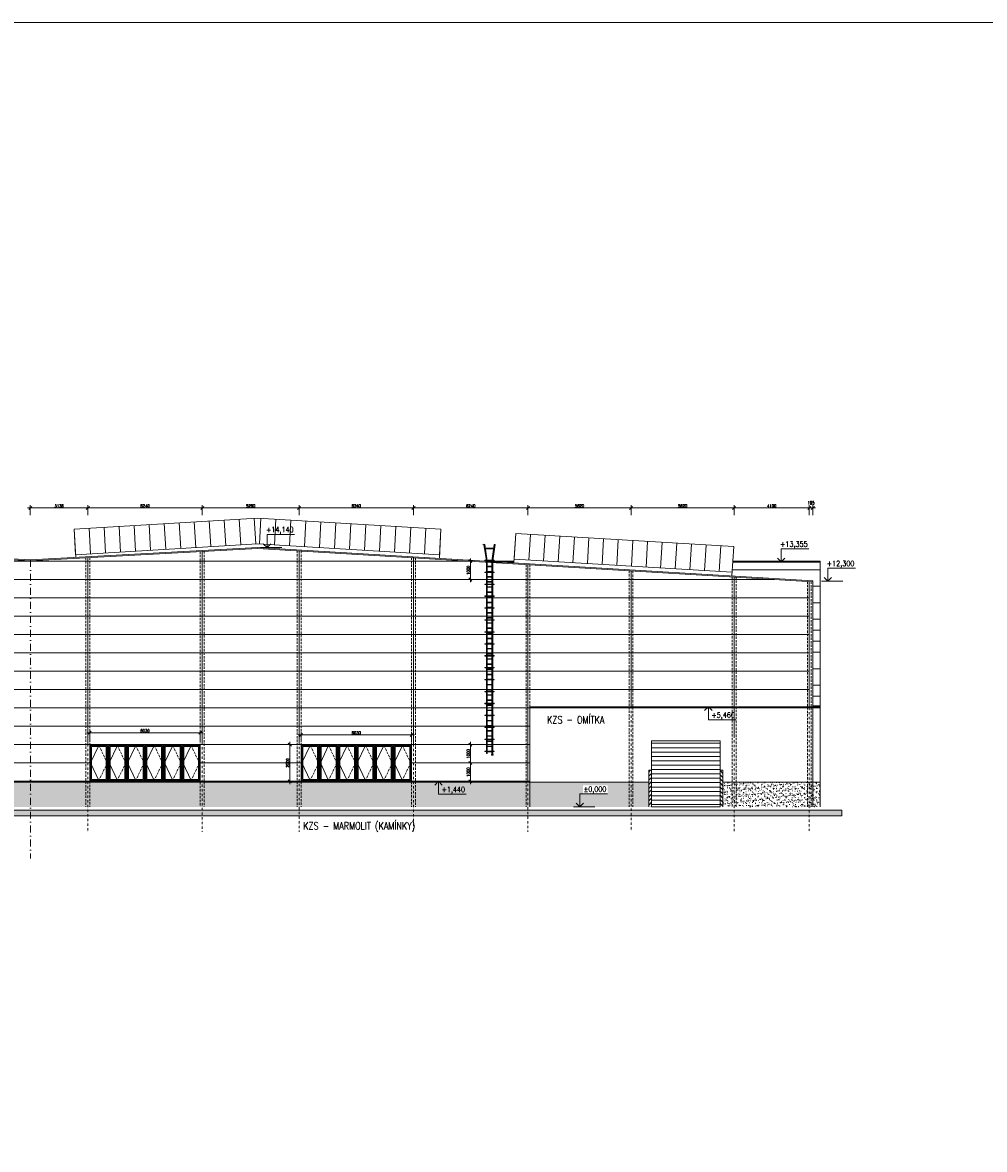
# Model space of a CAD drawing. Header units: millimetres. Extents: x -485339 to 286898, y -1189934 to 1602269.
# Tile 18 of 230: x -281744 to -229292, y -991302 to -929891. Entities that reach past the tile are written whole.
import ezdxf
from ezdxf.enums import TextEntityAlignment as Align

# ---------------------------------------------------------------- set-up
doc = ezdxf.new("R2010")
doc.units = ezdxf.units.MM
doc.header["$LTSCALE"] = 10
doc.linetypes.add('DASHDOT', pattern=[25.4, 12.7, -6.35, 0, -6.35])
doc.linetypes.add('ČÁRKOVANÁ', pattern=[19.05, 12.7, -6.35])
doc.layers.get('Defpoints').update_dxf_attribs({"lineweight": 0})
for name, color, linetype, lineweight in [('N_dveře', 10, 'Continuous', 18), ('N_kóty', 10, 'Continuous', 18), ('N_okna', 10, 'Continuous', 18), ('N_popis_fasáda', 212, 'Continuous', 18), ('N_čáry_obv.plášt', 212, 'Continuous', 18), ('N_čáry_plné', 10, 'Continuous', 18), ('N_šrary', 10, 'Continuous', 18), ('St_kóty_výškové', 132, 'Continuous', 18), ('St_sloupy_opláštění_pohled', 25, 'ČÁRKOVANÁ', 18), ('St_čáry_obrys', 5, 'Continuous', 35), ('St_čáry_plné', 250, 'Continuous', 18), ('St_šrafy', 250, 'Continuous', 18)]:
    doc.layers.add(name, color=color, linetype=linetype, lineweight=lineweight)
doc.styles.add('ROMANS', font='romans.shx', dxfattribs={"width": 0.8})
doc.styles.get("Standard").update_dxf_attribs({"font": 'simplex.shx', "width": 0.8})
doc.dimstyles.new('stavebníM100', dxfattribs={"dimtxt": 165, "dimasz": 170, "dimexe": 150, "dimexo": 100, "dimgap": 30, "dimtad": 1, "dimdec": 0, "dimtxsty": 'Standard', "dimblk": 'OBLIQUE', "dimcen": -2.5, "dimdle": 150, "dimclrd": 256, "dimclre": 256, "dimclrt": 256, "dimadec": 4, "dimazin": 0, "dimtfac": 1, "dimtdec": 0, "dimtmove": 2, "dimatfit": 3, "dimldrblk": 'OBLIQUE', "dimfxl": 400, "dimfxlon": 1, "dimlwd": -1, "dimlwe": -1, "dimarcsym": 0})

# ---------------------------------------------------------------- blocks, each defined once
blk = doc.blocks.new('*U3842')
at = {"layer": 'St_čáry_plné'}
for points in [[(-125, 15), (125, 15)], [(-125, -15), (125, -15)]]:
    blk.add_lwpolyline(points, dxfattribs=at)
blk = doc.blocks.new('*U3841')
at = {"layer": 'St_čáry_plné'}
for p in [(0, 10360), (0, 10080), (0, 9800), (0, 9520), (0, 9240), (0, 8960), (0, 8680), (0, 8400), (0, 8120), (0, 7840), (0, 7560), (0, 7280), (0, 7000), (0, 6720), (0, 6440), (0, 6160), (0, 5880), (0, 5600), (0, 5320), (0, 5040), (0, 4760), (0, 4480), (0, 4200), (0, 3920), (0, 3640), (0, 3360), (0, 3080), (0, 2800), (0, 2520), (0, 2240), (0, 1960), (0, 1680), (0, 1400), (0, 1120), (0, 840), (0, 560), (0, 280), (0, 0)]:
    blk.add_blockref('*U3842', p, dxfattribs=at)
blk = doc.blocks.new('*U3844')
at = {"layer": 'St_čáry_plné'}
blk.add_lwpolyline([(-250, -11), (250, -11), (250, 11), (-250, 11)], close=True, dxfattribs=at)
blk = doc.blocks.new('*U3843')
at = {"layer": 'St_čáry_plné'}
for p in [(0, 0), (0, -650), (0, -1300), (0, -1950), (0, -2600), (0, -3250), (0, -3900), (0, -4550), (0, -5200), (0, -5850), (0, -6500), (0, -7150), (0, -7800), (0, -8450), (0, -9100), (0, -9750), (0, -10400), (0, -11050)]:
    blk.add_blockref('*U3844', p, dxfattribs=at)
blk = doc.blocks.new('G$CD609EF3A')
at = {"layer": 'St_čáry_plné'}
for points in [[(-306, 855), (-257, 862)], [(-175, -40), (-306, 855)], [(-125, -36), (-257, 862)], [(125, -36), (257, 862)], [(175, -40), (306, 855)], [(306, 855), (257, 862)], [(-175, -40), (-175, -10536)], [(-125, -36), (-125, -10536)], [(125, -36), (125, -10590)], [(175, -36), (175, -10590)], [(-175, -10536), (-125, -10536)], [(125, -10590), (175, -10590)]]:
    blk.add_lwpolyline(points, dxfattribs=at)
blk.add_lwpolyline([(111, -10590), (189, -10590), (189, -10619), (111, -10619)], close=True, dxfattribs=at)
for name, p in [('*U3843', (0, 639)), ('*U3841', (0, -10423))]:
    blk.add_blockref(name, p, dxfattribs=at)
blk = doc.blocks.new('*U5675')
at = {"layer": 'N_okna'}
blk.add_lwpolyline([(0, 0), (-7, -1403)], dxfattribs=at)
blk = doc.blocks.new('*U5674')
at = {"layer": 'St_čáry_plné', "rotation": 3.440080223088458}
for p in [(-276472, -957345), (-275653, -957296), (-274835, -957247), (-274016, -957197), (-273198, -957148), (-272379, -957099), (-271561, -957050), (-270742, -957001), (-269924, -956951), (-269105, -956902), (-278927, -957493), (-278109, -957443), (-277290, -957394)]:
    blk.add_blockref('*U5675', p, dxfattribs=at)
blk = doc.blocks.new('*U5677')
at = {"layer": 'N_okna'}
blk.add_lwpolyline([(0, 0), (-7, 1403)], dxfattribs=at)
blk = doc.blocks.new('*U5676')
at = {"layer": 'St_čáry_plné', "rotation": 176.5599197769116}
for p in [(-268750, -956902), (-267931, -956951), (-267113, -957001), (-266294, -957050), (-265476, -957099), (-264657, -957148), (-263839, -957197), (-263020, -957247), (-262202, -957296), (-261383, -957345), (-260565, -957394), (-259746, -957443), (-258927, -957493)]:
    blk.add_blockref('*U5677', p, dxfattribs=at)
blk = doc.blocks.new('*U5683')
at = {"layer": 'N_okna'}
blk.add_lwpolyline([(0, 0), (0, -1400)], dxfattribs=at)
blk = doc.blocks.new('*U5682')
at = {"layer": 'St_čáry_plné', "rotation": 356.5599197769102}
for p in [(-254850, -957738), (-254052, -957786), (-253253, -957834), (-252455, -957882), (-251656, -957930), (-250858, -957978), (-250059, -958026), (-249260, -958074), (-248462, -958122), (-247663, -958170), (-246865, -958218), (-246066, -958266), (-245268, -958314), (-244469, -958362), (-243671, -958410)]:
    blk.add_blockref('*U5683', p, dxfattribs=at)
blk = doc.blocks.new('*U3985')
at = {"color": 0, "linetype": 'ByBlock', "lineweight": -2}
blk.add_line((3, 0), (-7, 0), dxfattribs=at)
for points in [[(0, 0), (0, 6.12), (0, 6.12), (-13, 6.12)], [(1.75, 1.75), (0, 0), (-1.75, 1.75)]]:
    blk.add_lwpolyline(points, dxfattribs=at)
at = {"color": 0, "linetype": 'ByBlock', "lineweight": -2, "style": 'ROMANS', "width": 0.8}
for tag, p in [('VYSKA', (-3.45, 9.62)), ('POPIS_001', (-12.5, 5.12))]:
    blk.add_attdef(tag, text='', height=2.5, dxfattribs=at).set_placement(p, align=Align.TOP_RIGHT)
blk = doc.blocks.new('*U4032')
at = {"color": 0, "linetype": 'ByBlock', "lineweight": -2}
blk.add_line((3, 0), (-7, 0), dxfattribs=at)
for points in [[(0, 0), (0, -6.12), (0, -6.12), (-13, -6.12)], [(1.75, -1.75), (0, 0), (-1.75, -1.75)]]:
    blk.add_lwpolyline(points, dxfattribs=at)
at = {"color": 0, "linetype": 'ByBlock', "lineweight": -2, "style": 'ROMANS', "width": 0.8}
for tag, p in [('VYSKA', (-3.45, -2.62)), ('POPIS_001', (-12.5, -7.13))]:
    blk.add_attdef(tag, text='', height=2.5, dxfattribs=at).set_placement(p, align=Align.TOP_RIGHT)
blk = doc.blocks.new('*U4033')
at = {"color": 0, "linetype": 'ByBlock', "lineweight": -2}
blk.add_line((3, 0), (-7, 0), dxfattribs=at)
for points in [[(0, 0), (0, 6.12), (0, 6.12), (-13, 6.12)], [(1.75, 1.75), (0, 0), (-1.75, 1.75)]]:
    blk.add_lwpolyline(points, dxfattribs=at)
at = {"color": 0, "linetype": 'ByBlock', "lineweight": -2, "style": 'ROMANS', "width": 0.8}
for tag, p in [('VYSKA', (-3.45, 9.62)), ('POPIS_001', (-12.5, 5.12))]:
    blk.add_attdef(tag, text='', height=2.5, dxfattribs=at).set_placement(p, align=Align.TOP_RIGHT)
blk = doc.blocks.new('*U4031')
at = {"color": 0, "linetype": 'ByBlock', "lineweight": -2}
blk.add_line((3, 0), (-7, 0), dxfattribs=at)
for points in [[(0, 0), (0, -6.12), (0, -6.12), (-13, -6.12)], [(1.75, -1.75), (0, 0), (-1.75, -1.75)]]:
    blk.add_lwpolyline(points, dxfattribs=at)
at = {"color": 0, "linetype": 'ByBlock', "lineweight": -2, "style": 'ROMANS', "width": 0.8}
for tag, p in [('VYSKA', (-3.45, -2.62)), ('POPIS_001', (-12.5, -7.13))]:
    blk.add_attdef(tag, text='', height=2.5, dxfattribs=at).set_placement(p, align=Align.TOP_RIGHT)
blk = doc.blocks.new('G$C93397BA7')
at = {"layer": 'N_okna'}
for p, q in [((1005, 0), (0, 0)), ((0, 0), (0, -2000)), ((2010, 0), (1005, 0)), ((1005, 0), (1005, -2000)), ((1005, -2000), (1005, 0)), ((3015, 0), (2010, 0)), ((2010, 0), (2010, -2000)), ((2010, -2000), (2010, 0)), ((4020, 0), (3015, 0)), ((3015, 0), (3015, -2000)), ((3015, -2000), (3015, 0)), ((5025, 0), (4020, 0)), ((4020, 0), (4020, -2000)), ((4020, -2000), (4020, 0)), ((6030, 0), (5025, 0)), ((5025, 0), (5025, -2000)), ((5025, -2000), (5025, 0)), ((6030, -2000), (6030, 0)), ((502.5, -50), (50.25, -1000)), ((954.75, -50), (50.25, -50)), ((50.25, -50), (50.25, -1950)), ((904.5, -100), (100.5, -100)), ((100.5, -100), (100.5, -1900)), ((904.5, -1900), (904.5, -100)), ((954.75, -1950), (954.75, -50)), ((1507.5, -50), (1055.25, -1000)), ((1959.75, -50), (1055.25, -50)), ((1055.25, -50), (1055.25, -1950)), ((1909.5, -100), (1105.5, -100)), ((1105.5, -100), (1105.5, -1900)), ((1909.5, -1900), (1909.5, -100)), ((1959.75, -1950), (1959.75, -50)), ((2512.5, -50), (2060.25, -1000)), ((2964.75, -50), (2060.25, -50)), ((2060.25, -50), (2060.25, -1950)), ((2914.5, -100), (2110.5, -100)), ((2110.5, -100), (2110.5, -1900)), ((2914.5, -1900), (2914.5, -100)), ((2964.75, -1950), (2964.75, -50)), ((3517.5, -50), (3065.25, -1000)), ((3969.75, -50), (3065.25, -50)), ((3065.25, -50), (3065.25, -1950)), ((3919.5, -100), (3115.5, -100)), ((3115.5, -100), (3115.5, -1900)), ((3919.5, -1900), (3919.5, -100)), ((3969.75, -1950), (3969.75, -50)), ((4522.5, -50), (4070.25, -1000)), ((4974.75, -50), (4070.25, -50)), ((4070.25, -50), (4070.25, -1950)), ((4924.5, -100), (4120.5, -100)), ((4120.5, -100), (4120.5, -1900)), ((4924.5, -1900), (4924.5, -100)), ((4974.75, -1950), (4974.75, -50)), ((5527.5, -50), (5075.25, -1000)), ((5979.75, -50), (5075.25, -50)), ((5075.25, -50), (5075.25, -1950)), ((5929.5, -100), (5125.5, -100)), ((5125.5, -100), (5125.5, -1900)), ((5929.5, -1900), (5929.5, -100)), ((5979.75, -1950), (5979.75, -50)), ((50.25, -1000), (502.5, -1950)), ((1055.25, -1000), (1507.5, -1950)), ((2060.25, -1000), (2512.5, -1950)), ((3065.25, -1000), (3517.5, -1950)), ((4070.25, -1000), (4522.5, -1950)), ((5075.25, -1000), (5527.5, -1950)), ((0, -2000), (1005, -2000)), ((50.25, -1950), (954.75, -1950)), ((100.5, -1900), (904.5, -1900)), ((1005, -2000), (2010, -2000)), ((1055.25, -1950), (1959.75, -1950)), ((1105.5, -1900), (1909.5, -1900)), ((2010, -2000), (3015, -2000)), ((2060.25, -1950), (2964.75, -1950)), ((2110.5, -1900), (2914.5, -1900)), ((3015, -2000), (4020, -2000)), ((3065.25, -1950), (3969.75, -1950)), ((3115.5, -1900), (3919.5, -1900)), ((4020, -2000), (5025, -2000)), ((4070.25, -1950), (4974.75, -1950)), ((4120.5, -1900), (4924.5, -1900)), ((5025, -2000), (6030, -2000)), ((5075.25, -1950), (5979.75, -1950)), ((5125.5, -1900), (5929.5, -1900))]:
    blk.add_line(p, q, dxfattribs=at)
at = {"layer": 'N_okna', "linetype": 'ČÁRKOVANÁ'}
for p, q in [((502.5, -50), (954.75, -1000)), ((1507.5, -50), (1959.75, -1000)), ((2512.5, -50), (2964.75, -1000)), ((3517.5, -50), (3969.75, -1000)), ((4522.5, -50), (4974.75, -1000)), ((5527.5, -50), (5979.75, -1000)), ((954.75, -1000), (502.5, -1950)), ((1959.75, -1000), (1507.5, -1950)), ((2964.75, -1000), (2512.5, -1950)), ((3969.75, -1000), (3517.5, -1950)), ((4974.75, -1000), (4522.5, -1950)), ((5979.75, -1000), (5527.5, -1950))]:
    blk.add_line(p, q, dxfattribs=at)
blk = doc.blocks.new('_OBLIQUE')
at = {"color": 0, "linetype": 'ByBlock'}
blk.add_line((-0.5, -0.5), (0.5, 0.5), dxfattribs=at)
blk = doc.blocks.new('*D6707')
at = {"layer": 'Defpoints', "color": 0}
for p in [(-278185, -956341), (-281321, -959176), (-278185, -959049)]:
    blk.add_point(p, dxfattribs=at)
at = {"layer": 'N_popis_fasáda'}
for p, q in [((-281471, -956341), (-278035, -956341)), ((-281321, -956741), (-281321, -956191)), ((-278185, -956741), (-278185, -956191))]:
    blk.add_line(p, q, dxfattribs=at)
at = {"layer": 'N_popis_fasáda', "linetype": 'ByBlock', "xscale": 170, "yscale": 170, "zscale": 170, "rotation": 180}
blk.add_blockref('_OBLIQUE', (-281321, -956341), dxfattribs=at)
at = {"layer": 'N_popis_fasáda', "linetype": 'ByBlock', "xscale": 170, "yscale": 170, "zscale": 170}
blk.add_blockref('_OBLIQUE', (-278185, -956341), dxfattribs=at)
at = {"layer": 'N_popis_fasáda', "insert": (-279753, -956229), "char_height": 165, "attachment_point": 5}
blk.add_mtext('3136', dxfattribs=at)
blk = doc.blocks.new('*D6708')
at = {"layer": 'Defpoints', "color": 0}
for p in [(-271945, -956341), (-278185, -959049), (-271945, -958710)]:
    blk.add_point(p, dxfattribs=at)
at = {"layer": 'N_popis_fasáda'}
for p, q in [((-278335, -956341), (-271795, -956341)), ((-278185, -956741), (-278185, -956191)), ((-271945, -956741), (-271945, -956191))]:
    blk.add_line(p, q, dxfattribs=at)
at = {"layer": 'N_popis_fasáda', "linetype": 'ByBlock', "xscale": 170, "yscale": 170, "zscale": 170, "rotation": 180}
blk.add_blockref('_OBLIQUE', (-278185, -956341), dxfattribs=at)
at = {"layer": 'N_popis_fasáda', "linetype": 'ByBlock', "xscale": 170, "yscale": 170, "zscale": 170}
blk.add_blockref('_OBLIQUE', (-271945, -956341), dxfattribs=at)
at = {"layer": 'N_popis_fasáda', "insert": (-275065, -956229), "char_height": 165, "attachment_point": 5}
blk.add_mtext('6240', dxfattribs=at)
blk = doc.blocks.new('*D6709')
at = {"layer": 'Defpoints', "color": 0}
for p in [(-266665, -956341), (-271945, -958710), (-266665, -958680)]:
    blk.add_point(p, dxfattribs=at)
at = {"layer": 'N_popis_fasáda'}
for p, q in [((-272095, -956341), (-266515, -956341)), ((-271945, -956741), (-271945, -956191)), ((-266665, -956741), (-266665, -956191))]:
    blk.add_line(p, q, dxfattribs=at)
at = {"layer": 'N_popis_fasáda', "linetype": 'ByBlock', "xscale": 170, "yscale": 170, "zscale": 170, "rotation": 180}
blk.add_blockref('_OBLIQUE', (-271945, -956341), dxfattribs=at)
at = {"layer": 'N_popis_fasáda', "linetype": 'ByBlock', "xscale": 170, "yscale": 170, "zscale": 170}
blk.add_blockref('_OBLIQUE', (-266665, -956341), dxfattribs=at)
at = {"layer": 'N_popis_fasáda', "insert": (-269305, -956229), "char_height": 165, "attachment_point": 5}
blk.add_mtext('5280', dxfattribs=at)
blk = doc.blocks.new('*D6710')
at = {"layer": 'Defpoints', "color": 0}
for p in [(-260425, -956341), (-266665, -958680), (-260425, -959056)]:
    blk.add_point(p, dxfattribs=at)
at = {"layer": 'N_popis_fasáda'}
for p, q in [((-266815, -956341), (-260275, -956341)), ((-266665, -956741), (-266665, -956191)), ((-260425, -956741), (-260425, -956191))]:
    blk.add_line(p, q, dxfattribs=at)
at = {"layer": 'N_popis_fasáda', "linetype": 'ByBlock', "xscale": 170, "yscale": 170, "zscale": 170, "rotation": 180}
blk.add_blockref('_OBLIQUE', (-266665, -956341), dxfattribs=at)
at = {"layer": 'N_popis_fasáda', "linetype": 'ByBlock', "xscale": 170, "yscale": 170, "zscale": 170}
blk.add_blockref('_OBLIQUE', (-260425, -956341), dxfattribs=at)
at = {"layer": 'N_popis_fasáda', "insert": (-263545, -956229), "char_height": 165, "attachment_point": 5}
blk.add_mtext('6240', dxfattribs=at)
blk = doc.blocks.new('*D6711')
at = {"layer": 'Defpoints', "color": 0}
for p in [(-254185, -956341), (-260425, -959056), (-254185, -959431)]:
    blk.add_point(p, dxfattribs=at)
at = {"layer": 'N_popis_fasáda'}
for p, q in [((-260575, -956341), (-254035, -956341)), ((-260425, -956741), (-260425, -956191)), ((-254185, -956741), (-254185, -956191))]:
    blk.add_line(p, q, dxfattribs=at)
at = {"layer": 'N_popis_fasáda', "linetype": 'ByBlock', "xscale": 170, "yscale": 170, "zscale": 170, "rotation": 180}
blk.add_blockref('_OBLIQUE', (-260425, -956341), dxfattribs=at)
at = {"layer": 'N_popis_fasáda', "linetype": 'ByBlock', "xscale": 170, "yscale": 170, "zscale": 170}
blk.add_blockref('_OBLIQUE', (-254185, -956341), dxfattribs=at)
at = {"layer": 'N_popis_fasáda', "insert": (-257305, -956229), "char_height": 165, "attachment_point": 5}
blk.add_mtext('6240', dxfattribs=at)
blk = doc.blocks.new('*D6712')
at = {"layer": 'Defpoints', "color": 0}
for p in [(-248565, -956341), (-254185, -959431), (-248565, -959768)]:
    blk.add_point(p, dxfattribs=at)
at = {"layer": 'N_popis_fasáda'}
for p, q in [((-254335, -956341), (-248415, -956341)), ((-254185, -956741), (-254185, -956191)), ((-248565, -956741), (-248565, -956191))]:
    blk.add_line(p, q, dxfattribs=at)
at = {"layer": 'N_popis_fasáda', "linetype": 'ByBlock', "xscale": 170, "yscale": 170, "zscale": 170, "rotation": 180}
blk.add_blockref('_OBLIQUE', (-254185, -956341), dxfattribs=at)
at = {"layer": 'N_popis_fasáda', "linetype": 'ByBlock', "xscale": 170, "yscale": 170, "zscale": 170}
blk.add_blockref('_OBLIQUE', (-248565, -956341), dxfattribs=at)
at = {"layer": 'N_popis_fasáda', "insert": (-251375, -956229), "char_height": 165, "attachment_point": 5}
blk.add_mtext('5620', dxfattribs=at)
blk = doc.blocks.new('*D6713')
at = {"layer": 'Defpoints', "color": 0}
for p in [(-242945, -956341), (-248565, -959768), (-242945, -960106)]:
    blk.add_point(p, dxfattribs=at)
at = {"layer": 'N_popis_fasáda'}
for p, q in [((-248715, -956341), (-242795, -956341)), ((-248565, -956741), (-248565, -956191)), ((-242945, -956741), (-242945, -956191))]:
    blk.add_line(p, q, dxfattribs=at)
at = {"layer": 'N_popis_fasáda', "linetype": 'ByBlock', "xscale": 170, "yscale": 170, "zscale": 170, "rotation": 180}
blk.add_blockref('_OBLIQUE', (-248565, -956341), dxfattribs=at)
at = {"layer": 'N_popis_fasáda', "linetype": 'ByBlock', "xscale": 170, "yscale": 170, "zscale": 170}
blk.add_blockref('_OBLIQUE', (-242945, -956341), dxfattribs=at)
at = {"layer": 'N_popis_fasáda', "insert": (-245755, -956229), "char_height": 165, "attachment_point": 5}
blk.add_mtext('5620', dxfattribs=at)
blk = doc.blocks.new('*D6714')
at = {"layer": 'Defpoints', "color": 0}
for p in [(-238845, -956341), (-242945, -960106), (-238845, -960353)]:
    blk.add_point(p, dxfattribs=at)
at = {"layer": 'N_popis_fasáda'}
for p, q in [((-243095, -956341), (-238695, -956341)), ((-242945, -956741), (-242945, -956191)), ((-238845, -956741), (-238845, -956191))]:
    blk.add_line(p, q, dxfattribs=at)
at = {"layer": 'N_popis_fasáda', "linetype": 'ByBlock', "xscale": 170, "yscale": 170, "zscale": 170, "rotation": 180}
blk.add_blockref('_OBLIQUE', (-242945, -956341), dxfattribs=at)
at = {"layer": 'N_popis_fasáda', "linetype": 'ByBlock', "xscale": 170, "yscale": 170, "zscale": 170}
blk.add_blockref('_OBLIQUE', (-238845, -956341), dxfattribs=at)
at = {"layer": 'N_popis_fasáda', "insert": (-240895, -956229), "char_height": 165, "attachment_point": 5}
blk.add_mtext('4100', dxfattribs=at)
blk = doc.blocks.new('*D6715')
at = {"layer": 'Defpoints', "color": 0}
for p in [(-238650, -956341), (-238845, -960353), (-238650, -960364)]:
    blk.add_point(p, dxfattribs=at)
at = {"layer": 'N_popis_fasáda'}
for p, q in [((-238995, -956341), (-238500, -956341)), ((-238845, -956741), (-238845, -956191)), ((-238650, -956741), (-238650, -956191))]:
    blk.add_line(p, q, dxfattribs=at)
at = {"layer": 'N_popis_fasáda', "linetype": 'ByBlock', "xscale": 170, "yscale": 170, "zscale": 170, "rotation": 180}
blk.add_blockref('_OBLIQUE', (-238845, -956341), dxfattribs=at)
at = {"layer": 'N_popis_fasáda', "linetype": 'ByBlock', "xscale": 170, "yscale": 170, "zscale": 170}
blk.add_blockref('_OBLIQUE', (-238650, -956341), dxfattribs=at)
at = {"layer": 'N_popis_fasáda', "insert": (-238747, -956064), "char_height": 165, "attachment_point": 5}
blk.add_mtext('195', dxfattribs=at)
blk = doc.blocks.new('*D6716')
at = {"layer": 'Defpoints', "color": 0}
for p in [(-257325, -970239), (-254080, -970239), (-254080, -971239)]:
    blk.add_point(p, dxfattribs=at)
at = {"layer": 'N_popis_fasáda'}
for p, q in [((-256925, -970239), (-257475, -970239)), ((-257325, -971389), (-257325, -970089)), ((-256925, -971239), (-257475, -971239))]:
    blk.add_line(p, q, dxfattribs=at)
at = {"layer": 'N_popis_fasáda', "linetype": 'ByBlock', "xscale": 170, "yscale": 170, "zscale": 170}
for p, rotation in [((-257325, -970239), 90), ((-257325, -971239), 270)]:
    blk.add_blockref('_OBLIQUE', p, dxfattribs=dict(at, rotation=rotation))
at = {"layer": 'N_popis_fasáda', "insert": (-257437, -970739), "char_height": 165, "attachment_point": 5, "rotation": 90}
blk.add_mtext('1000', dxfattribs=at)
blk = doc.blocks.new('*D6717')
at = {"layer": 'Defpoints', "color": 0}
for p in [(-257325, -969239), (-254080, -969239), (-254080, -970239)]:
    blk.add_point(p, dxfattribs=at)
at = {"layer": 'N_popis_fasáda'}
for p, q in [((-256925, -969239), (-257475, -969239)), ((-257325, -970389), (-257325, -969089)), ((-256925, -970239), (-257475, -970239))]:
    blk.add_line(p, q, dxfattribs=at)
at = {"layer": 'N_popis_fasáda', "linetype": 'ByBlock', "xscale": 170, "yscale": 170, "zscale": 170}
for p, rotation in [((-257325, -969239), 90), ((-257325, -970239), 270)]:
    blk.add_blockref('_OBLIQUE', p, dxfattribs=dict(at, rotation=rotation))
at = {"layer": 'N_popis_fasáda', "insert": (-257437, -969739), "char_height": 165, "attachment_point": 5, "rotation": 90}
blk.add_mtext('1000', dxfattribs=at)
blk = doc.blocks.new('*D6727')
at = {"layer": 'Defpoints', "color": 0}
for p in [(-257381, -959239), (-257325, -959239), (-257325, -960239)]:
    blk.add_point(p, dxfattribs=at)
at = {"layer": 'N_popis_fasáda'}
for p, q in [((-257325, -960389), (-257325, -959089)), ((-257325, -959239), (-257175, -959239)), ((-257425, -960239), (-257475, -960239))]:
    blk.add_line(p, q, dxfattribs=at)
at = {"layer": 'N_popis_fasáda', "linetype": 'ByBlock', "xscale": 170, "yscale": 170, "zscale": 170}
for p, rotation in [((-257325, -959239), 90), ((-257325, -960239), 270)]:
    blk.add_blockref('_OBLIQUE', p, dxfattribs=dict(at, rotation=rotation))
at = {"layer": 'N_popis_fasáda', "insert": (-257437, -959739), "char_height": 165, "attachment_point": 5, "rotation": 90}
blk.add_mtext('1000', dxfattribs=at)
blk = doc.blocks.new('*D6795')
at = {"layer": 'Defpoints', "color": 0}
for p in [(-266560, -968711), (-266560, -969239), (-260530, -969239)]:
    blk.add_point(p, dxfattribs=at)
at = {"layer": 'N_kóty'}
for p, q in [((-260380, -968711), (-266710, -968711)), ((-266560, -969111), (-266560, -968561)), ((-260530, -969111), (-260530, -968561))]:
    blk.add_line(p, q, dxfattribs=at)
at = {"layer": 'N_kóty', "linetype": 'ByBlock', "xscale": 170, "yscale": 170, "zscale": 170, "rotation": 180}
blk.add_blockref('_OBLIQUE', (-266560, -968711), dxfattribs=at)
at = {"layer": 'N_kóty', "linetype": 'ByBlock', "xscale": 170, "yscale": 170, "zscale": 170}
blk.add_blockref('_OBLIQUE', (-260530, -968711), dxfattribs=at)
at = {"layer": 'N_kóty', "insert": (-263545, -968599), "char_height": 165, "attachment_point": 5}
blk.add_mtext('6030', dxfattribs=at)
blk = doc.blocks.new('*D6796')
at = {"layer": 'Defpoints', "color": 0}
for p in [(-264545, -969239), (-267172, -971239), (-264545, -971239)]:
    blk.add_point(p, dxfattribs=at)
at = {"layer": 'N_kóty'}
for p, q in [((-266772, -969239), (-267322, -969239)), ((-267172, -969089), (-267172, -971389)), ((-266772, -971239), (-267322, -971239))]:
    blk.add_line(p, q, dxfattribs=at)
at = {"layer": 'N_kóty', "linetype": 'ByBlock', "xscale": 170, "yscale": 170, "zscale": 170}
for p, rotation in [((-267172, -969239), 90), ((-267172, -971239), 270)]:
    blk.add_blockref('_OBLIQUE', p, dxfattribs=dict(at, rotation=rotation))
at = {"layer": 'N_kóty', "insert": (-267285, -970239), "char_height": 165, "attachment_point": 5, "rotation": 90}
blk.add_mtext('2000', dxfattribs=at)
blk = doc.blocks.new('*D6797')
at = {"layer": 'Defpoints', "color": 0}
for p in [(-272050, -968593), (-278080, -969239), (-272050, -969239)]:
    blk.add_point(p, dxfattribs=at)
at = {"layer": 'N_kóty'}
for p, q in [((-278080, -968993), (-278080, -968443)), ((-272050, -968993), (-272050, -968443)), ((-278230, -968593), (-271900, -968593))]:
    blk.add_line(p, q, dxfattribs=at)
at = {"layer": 'N_kóty', "linetype": 'ByBlock', "xscale": 170, "yscale": 170, "zscale": 170, "rotation": 180}
blk.add_blockref('_OBLIQUE', (-278080, -968593), dxfattribs=at)
at = {"layer": 'N_kóty', "linetype": 'ByBlock', "xscale": 170, "yscale": 170, "zscale": 170}
blk.add_blockref('_OBLIQUE', (-272050, -968593), dxfattribs=at)
at = {"layer": 'N_kóty', "insert": (-275065, -968480), "char_height": 165, "attachment_point": 5}
blk.add_mtext('6030', dxfattribs=at)

msp = doc.modelspace()

# ---------------------------------------------------------------- hatches: boundary and pattern name
at = {"layer": 'N_dveře'}
h = msp.add_hatch(dxfattribs=at)
h.set_pattern_fill('ANSI31', color=256, scale=75, angle=135)
h.paths.add_polyline_path([(-243700, -969038.5), (-247450, -969038.5), (-247450, -972638.5), (-243700, -972638.5)])
h = msp.add_hatch(dxfattribs=at)
h.set_pattern_fill('ANSI31', color=256, scale=50)
h.paths.add_polyline_path([(-247450, -970638.5), (-247600, -970638.5), (-247600, -971288.5), (-247600, -972638.5), (-247450, -972638.5)])
h = msp.add_hatch(dxfattribs=at)
h.set_pattern_fill('ANSI31', color=256, scale=50, angle=90)
h.paths.add_polyline_path([(-243550, -970670), (-243700, -970670), (-243700, -971320), (-243700, -972670), (-243550, -972670)])
at = {"layer": 'N_šrary'}
h = msp.add_hatch(dxfattribs=at)
h.set_pattern_fill('AR-SAND', color=256, scale=5)
h.paths.add_polyline_path([(-247600, -971288.5), (-284425, -971288.5), (-284425, -972638.5), (-251701.1, -972638.5), (-251353.6, -972638.5), (-250542.8, -972638.5), (-247600, -972638.5)])
h.paths.add_polyline_path([(-251180.6, -971451.3), (-249833.4, -971451.3), (-249833.4, -971940.8), (-251180.6, -971940.8)], flags=16)
h = msp.add_hatch(dxfattribs=at)
h.set_pattern_fill('AR-SAND', color=256, scale=5)
h.paths.add_polyline_path([(-243550, -971288.5), (-243550, -972638.5), (-238250, -972638.5), (-238250, -971288.5)])
at = {"layer": 'St_šrafy'}
h = msp.add_hatch(color=256, dxfattribs=at)
h.dxf.hatch_style = 1
h.paths.add_polyline_path([(-307896.1, -972813.5), (-237074.4, -972813.5), (-237074.4, -973113.5), (-307896.1, -973113.5)])

# ---------------------------------------------------------------- linework, layer by layer
at = {"layer": 'Defpoints'}
msp.add_lwpolyline([(-480994, -929890.9), (286897.8, -929890.9), (286897.8, -1189933.9), (-480994, -1189933.9)], close=True, dxfattribs=at)
at = {"layer": 'N_dveře', "linetype": 'Continuous'}
msp.add_line((-247450, -969038.5), (-243700, -969038.5), dxfattribs=at)
at = {"layer": 'N_dveře'}
for points in [[(-247450, -972638.5), (-243700, -972638.5), (-243700, -969038.5), (-247450, -969038.5)], [(-278065, -971238.5), (-278065, -971238.5), (-278065, -969238.5), (-278065, -969238.5)]]:
    msp.add_lwpolyline(points, close=True, dxfattribs=at)
for points in [[(-247600, -970638.5), (-247450, -970638.5)], [(-247600, -970638.5), (-247600, -972638.5)], [(-243700, -970638.5), (-243550, -970638.5)], [(-243550, -972638.5), (-243550, -970638.5)]]:
    msp.add_lwpolyline(points, dxfattribs=at)
at = {"layer": 'N_okna'}
msp.add_lwpolyline([(-242966, -958452.1), (-243062, -960049.2)], dxfattribs=at)
for points in [[(-278080, -969238.5), (-272050, -969238.5), (-272050, -971238.5), (-278080, -971238.5)], [(-278065, -971238.5), (-272065, -971238.5), (-272065, -969238.5), (-278065, -969238.5)]]:
    msp.add_lwpolyline(points, close=True, dxfattribs=at)
at = {"layer": 'N_čáry_obv.plášt', "linetype": 'DASHDOT', "ltscale": 3}
msp.add_lwpolyline([(-281315.1, -959176.1), (-281315.1, -975447.4)], dxfattribs=at)
at = {"layer": 'N_čáry_obv.plášt'}
for points in [[(-278185, -969238.5), (-278185, -959049.2)], [(-271945, -958710.4), (-271945, -969238.5)], [(-266665, -969238.5), (-266665, -958680.4)], [(-260425, -959049.2), (-260425, -969238.5)], [(-284680.4, -959238.5), (-257380.6, -959238.5)], [(-254185, -971238.5), (-254185, -959430.6)], [(-248565, -967178.5), (-248565, -959768.5)], [(-238250, -959708.5), (-243041.5, -959708.5)], [(-284680.4, -960238.5), (-240745.3, -960238.5)], [(-242945, -968728.5), (-242945, -960106.3)], [(-238845, -967178.5), (-238845, -960352.8)], [(-238250, -960608.5), (-238650, -960608.5)], [(-284680.4, -961238.5), (-238845, -961238.5)], [(-238250, -961508.5), (-238650, -961508.5)], [(-284680.4, -962238.5), (-238845, -962238.5)], [(-238250, -962408.5), (-238650, -962408.5)], [(-284680.4, -963238.5), (-238845, -963238.5)], [(-238250, -963008.5), (-238650, -963008.5)], [(-238250, -963608.5), (-238650, -963608.5)], [(-284680.4, -964238.5), (-238845, -964238.5)], [(-238250, -964208.5), (-238650, -964208.5)], [(-284680.4, -965238.5), (-238845, -965238.5)], [(-238250, -965108.5), (-238650, -965108.5)], [(-284680.4, -966238.5), (-238845, -966238.5)], [(-238250, -966008.5), (-238650, -966008.5)], [(-238250, -966608.5), (-238650, -966608.5)], [(-238250, -967128.5), (-238650, -967128.5)], [(-284680.4, -967238.5), (-254080, -967238.5)], [(-284680.4, -968238.5), (-254080, -968238.5)], [(-284680.4, -969238.5), (-254080, -969238.5)], [(-284680.4, -970238.5), (-278080, -970238.5)], [(-272050, -970238.5), (-266545, -970238.5)], [(-260545, -970238.5), (-254080, -970238.5)], [(-284680.4, -971238.5), (-254080, -971238.5)]]:
    msp.add_lwpolyline(points, dxfattribs=at)
at = {"layer": 'N_čáry_plné'}
for points in [[(-268927.5, -958494.3), (-281320.6, -959176.1)], [(-268927.6, -958544.4), (-281317.9, -959226)], [(-268927.6, -958544.4), (-238650, -960364.5)], [(-268927.5, -958494.3), (-238650, -960314.4)], [(-254080, -967178.5), (-238250, -967178.5)], [(-254080, -967228.5), (-238250, -967228.5)], [(-271840, -971288.5), (-290770, -971288.5)], [(-266770, -971238.5), (-271840, -971238.5)], [(-271840, -971288.5), (-266770, -971288.5)], [(-247600, -971288.5), (-266770, -971288.5)], [(-243550, -971288.5), (-238250, -971288.5)]]:
    msp.add_lwpolyline(points, dxfattribs=at)
at = {"layer": 'St_sloupy_opláštění_pohled'}
for points in [[(-278290, -959059.5), (-278290, -972635.9)], [(-278080, -959047.9), (-278080, -972635.9)], [(-272050, -958716.2), (-272050, -972635.9)], [(-271840, -958704.6), (-271840, -972635.9)], [(-266770, -958674.1), (-266770, -972635.9)], [(-266560, -958686.7), (-266560, -972635.9)], [(-260530, -959049.2), (-260530, -972638.5)], [(-260320, -959061.8), (-260320, -972638.5)], [(-254290, -959424.3), (-254290, -972638.5)], [(-254080, -959437), (-254080, -972638.5)], [(-248670, -959762.2), (-248670, -972638.5)], [(-248460, -959774.8), (-248460, -972638.5)], [(-243050, -960100), (-243050, -972638.5)], [(-242840, -960112.6), (-242840, -972638.5)], [(-238950, -960346.5), (-238950, -972638.5)], [(-238740, -960359.1), (-238740, -972638.5)]]:
    msp.add_lwpolyline(points, dxfattribs=at)
at = {"layer": 'St_sloupy_opláštění_pohled', "linetype": 'DASHDOT'}
for points in [[(-278185, -959049.2), (-278185, -973992.2)], [(-271945, -958710.4), (-271945, -973992.2)], [(-266665, -958680.4), (-266665, -973992.2)], [(-260425, -959049.2), (-260425, -973992.2)], [(-254185, -959430.6), (-254185, -973992.2)], [(-248565, -959768.5), (-248565, -973992.2)], [(-242945, -960106.3), (-242945, -973992.2)], [(-238845, -960352.8), (-238845, -973992.2)]]:
    msp.add_lwpolyline(points, dxfattribs=at)
at = {"layer": 'St_čáry_obrys', "const_width": 10}
msp.add_lwpolyline([(-307896.1, -972638.5), (-237074.4, -972638.5)], dxfattribs=at)
at = {"layer": 'St_čáry_plné'}
for points in [[(-268927.5, -956891.4), (-278927.5, -957492.6)], [(-268927.5, -956891.4), (-258927.5, -957492.6)], [(-278927.5, -957492.6), (-278843.2, -959039.8)], [(-258927.5, -957492.6), (-259014.5, -959090.2)], [(-254850.3, -957737.7), (-254946.3, -959334.8)], [(-254850.3, -957737.7), (-242966, -958452.1)], [(-293708.2, -958494.3), (-281315.1, -959176.1)], [(-293708.1, -958544.4), (-281317.9, -959226)], [(-268927.5, -958296.5), (-278851.2, -958893.1)], [(-268927.5, -958296.5), (-259003.8, -958893.1)], [(-256649.7, -958331.4), (-256600.2, -958324.1)], [(-254934.3, -959135.1), (-243050, -959849.5)], [(-256468.3, -959243.3), (-254940.8, -959243.3)], [(-256468.3, -959293.3), (-254943.8, -959293.3)], [(-243016.6, -959293.3), (-238250, -959293.3)], [(-243013.5, -959243.3), (-238250, -959243.3)], [(-238250, -959243.3), (-238250, -972638.5)], [(-238650, -960314.4), (-238650, -972638.5)], [(-254080, -967178.5), (-254080, -972638.5)], [(-271840, -971238.5), (-290770, -971238.5)], [(-254080, -971238.5), (-266770, -971238.5)], [(-238970, -972638.5), (-238970, -972638.5), (-238970, -972638.5)], [(-238970, -972638.5), (-238970, -972638.5)]]:
    msp.add_lwpolyline(points, dxfattribs=at)
at = {"layer": 'St_šrafy'}
msp.add_lwpolyline([(-307896.1, -972813.5), (-237074.4, -972813.5), (-237074.4, -973113.5), (-307896.1, -973113.5)], close=True, dxfattribs=at)

# ---------------------------------------------------------------- block references
at = {"layer": 'N_okna'}
for name, p in [('*U5674', (0, 0)), ('*U5676', (0, 0)), ('*U5682', (0, 0)), ('G$C93397BA7', (-278080, -969238.5)), ('G$C93397BA7', (-266560, -969238.5))]:
    msp.add_blockref(name, p, dxfattribs=at)
at = {"layer": 'St_kóty_výškové'}
ref = msp.add_blockref('*U4033', (-268412.2, -958494.3), dxfattribs=dict(at, xscale=-115.8301158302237, yscale=115.8301158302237, zscale=115.8301158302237))
ref.add_attrib('VYSKA', '+14,140', dxfattribs={"layer": '0', "color": 0, "linetype": 'ByBlock', "lineweight": -2, "height": 289.58, "style": 'ROMANS', "width": 0.8}).set_placement((-266964.5, -957379.5), align=Align.TOP_RIGHT)
ref = msp.add_blockref('*U3985', (-240382.9, -959283.5), dxfattribs=dict(at, xscale=-115.8301158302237, yscale=115.8301158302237, zscale=115.8301158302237))
ref.add_attrib('VYSKA', '+13,355', dxfattribs={"layer": '0', "color": 0, "linetype": 'ByBlock', "lineweight": -2, "height": 289.58, "style": 'ROMANS', "width": 0.8}).set_placement((-238935.1, -958168.7), align=Align.TOP_RIGHT)
ref = msp.add_blockref('*U4033', (-237834.9, -960338.5), dxfattribs=dict(at, xscale=-115.8301158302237, yscale=115.8301158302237, zscale=115.8301158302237))
ref.add_attrib('VYSKA', '+12,300', dxfattribs={"layer": '0', "color": 0, "linetype": 'ByBlock', "lineweight": -2, "height": 289.58, "style": 'ROMANS', "width": 0.8}).set_placement((-236387.2, -959223.6), align=Align.TOP_RIGHT)
ref = msp.add_blockref('*U4031', (-244347.1, -967178.5), dxfattribs=dict(at, xscale=-115.8301158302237, yscale=115.8301158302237, zscale=115.8301158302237))
ref.add_attrib('VYSKA', '+5,460', dxfattribs={"layer": '0', "color": 0, "linetype": 'ByBlock', "lineweight": -2, "height": 289.58, "style": 'ROMANS', "width": 0.8}).set_placement((-242899.3, -967482.6), align=Align.TOP_RIGHT)
ref = msp.add_blockref('*U4032', (-259061.9, -971238.5), dxfattribs=dict(at, xscale=-115.8301158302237, yscale=115.8301158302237, zscale=115.8301158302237))
ref.add_attrib('VYSKA', '+1,440', dxfattribs={"layer": '0', "color": 0, "linetype": 'ByBlock', "lineweight": -2, "height": 289.58, "style": 'ROMANS', "width": 0.8}).set_placement((-257614.1, -971542.6), align=Align.TOP_RIGHT)
ref = msp.add_blockref('*U3985', (-251353.6, -972638.5), dxfattribs=dict(at, xscale=-115.8301158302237, yscale=115.8301158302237, zscale=115.8301158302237))
ref.add_attrib('VYSKA', '%%P0,000', dxfattribs={"layer": '0', "color": 0, "linetype": 'ByBlock', "lineweight": -2, "height": 289.58, "style": 'ROMANS', "width": 0.8}).set_placement((-249905.8, -971523.7), align=Align.TOP_RIGHT)
at = {"layer": 'St_čáry_plné'}
msp.add_blockref('G$CD609EF3A', (-256277.8, -959190.1), dxfattribs=at)

# ---------------------------------------------------------------- texts
at = {"layer": 'N_popis_fasáda', "width": 0.8}
for s, p in [('KZS - OMÍTKA', (-253141.7, -968086.4)), ('KZS - MARMOLIT (KAMÍNKY)', (-266435, -973867.3))]:
    msp.add_text(s, height=400, dxfattribs=at).set_placement(p)

# ---------------------------------------------------------------- dimensions: what is measured, and where the dimension line sits
at = {"layer": 'N_kóty'}
for base, p1, p2, picture, middle in [((-272050, -968592.8), (-278080, -969238.5), (-272050, -969238.5), '*D6797', (-275065, -968480.3)), ((-266560, -968711.5), (-260530, -969238.5), (-266560, -969238.5), '*D6795', (-263545, -968599))]:
    dim = msp.add_linear_dim(base=base, p1=p1, p2=p2, dimstyle='stavebníM100', dxfattribs=at)
    dim.commit()
    dim.dimension.update_dxf_attribs({"geometry": picture, "text_midpoint": middle})
dim = msp.add_linear_dim(base=(-267172.2, -971238.5), p1=(-264545, -969238.5), p2=(-264545, -971238.5), angle=90, dimstyle='stavebníM100', dxfattribs=at)
dim.commit()
dim.dimension.update_dxf_attribs({"geometry": '*D6796', "text_midpoint": (-267284.7, -970238.5)})
at = {"layer": 'N_popis_fasáda'}
for base, p1, p2, picture, middle in [((-278185, -956341.5), (-281320.6, -959176.1), (-278185, -959049.2), '*D6707', (-279752.8, -956229)), ((-271945, -956341.5), (-278185, -959049.2), (-271945, -958710.4), '*D6708', (-275065, -956229)), ((-266665, -956341.5), (-271945, -958710.4), (-266665, -958680.4), '*D6709', (-269305, -956229)), ((-260425, -956341.5), (-266665, -958680.4), (-260425, -959055.5), '*D6710', (-263545, -956229)), ((-254185, -956341.5), (-260425, -959055.5), (-254185, -959430.6), '*D6711', (-257305, -956229)), ((-248565, -956341.5), (-254185, -959430.6), (-248565, -959768.5), '*D6712', (-251375, -956229)), ((-242945, -956341.5), (-248565, -959768.5), (-242945, -960106.3), '*D6713', (-245755, -956229)), ((-238845, -956341.5), (-242945, -960106.3), (-238845, -960352.8), '*D6714', (-240895, -956229)), ((-238650, -956341.5), (-238845, -960352.8), (-238650, -960364.5), '*D6715', (-238747.5, -956064))]:
    dim = msp.add_linear_dim(base=base, p1=p1, p2=p2, dimstyle='stavebníM100', dxfattribs=at)
    dim.commit()
    dim.dimension.update_dxf_attribs({"geometry": picture, "text_midpoint": middle})
for base, p1, p2, picture, middle in [((-257324.6, -959238.5), (-257324.6, -960238.5), (-257380.6, -959238.5), '*D6727', (-257437.1, -959738.5)), ((-257324.6, -969238.5), (-254080, -970238.5), (-254080, -969238.5), '*D6717', (-257437.1, -969738.5)), ((-257324.6, -970238.5), (-254080, -971238.5), (-254080, -970238.5), '*D6716', (-257437.1, -970738.5))]:
    dim = msp.add_linear_dim(base=base, p1=p1, p2=p2, angle=90, dimstyle='stavebníM100', dxfattribs=at)
    dim.commit()
    dim.dimension.update_dxf_attribs({"geometry": picture, "text_midpoint": middle})

doc.saveas('drawing.dxf')
